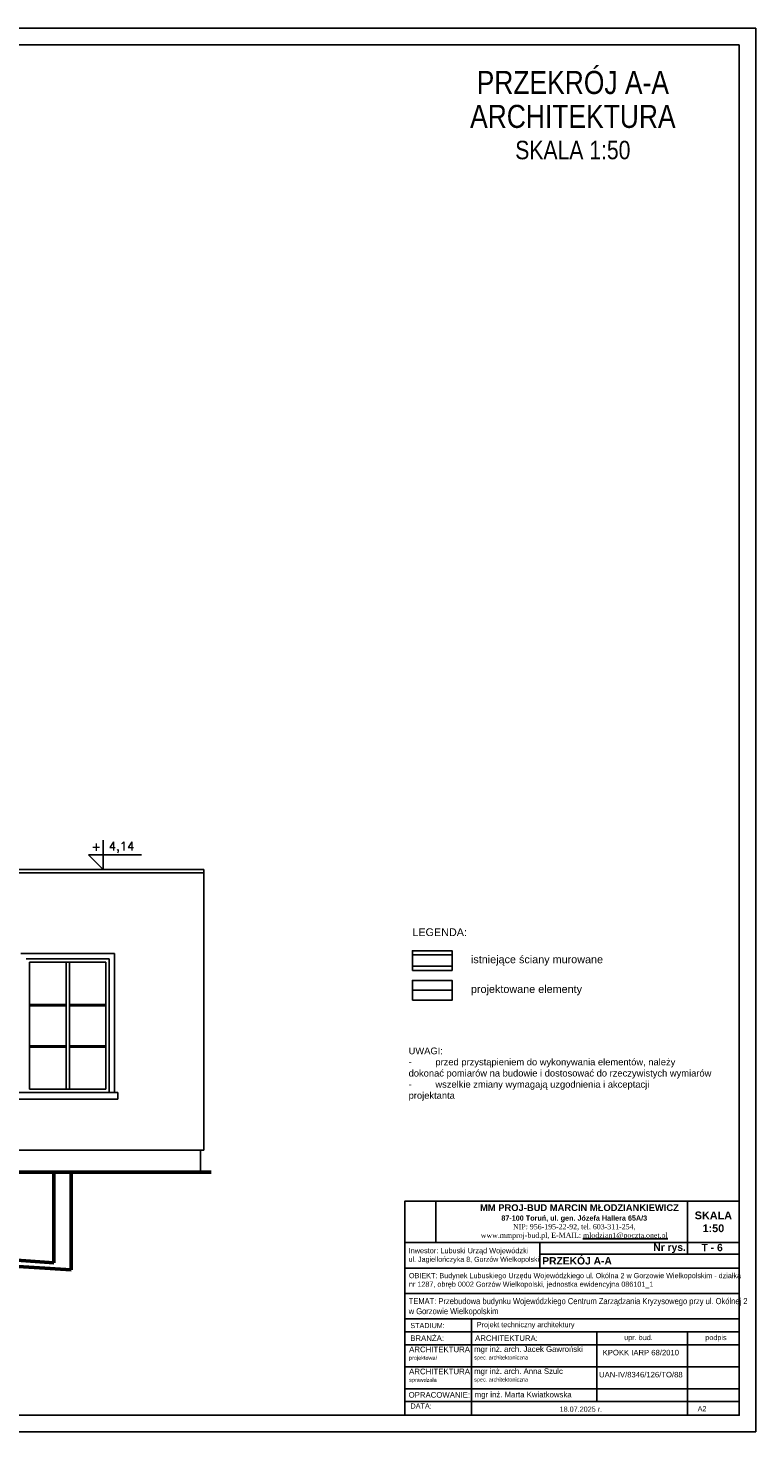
# Model space of a CAD drawing. Header units: millimetres. Extents: x 11979 to 37895, y 18730 to 47884.
# Tile 96 of 256: x 35693 to 36781, y 33129 to 35229. Entities that reach past the tile are written whole.
import ezdxf
from ezdxf.enums import TextEntityAlignment as Align

# ---------------------------------------------------------------- set-up
doc = ezdxf.new("R2010")
doc.units = ezdxf.units.MM
for name, color, linetype in [('- niebieska gruba', 161, 'Continuous'), ('-LEGENDA', 7, 'Continuous'), ('-LI-WIDOK', 2, 'Continuous'), ('-MEBLE', 1, 'Continuous'), ('-RAMKA', 2, 'Continuous'), ('-SCIANY-NOSNE', 4, 'Continuous'), ('-WYMIAR', 8, 'Continuous'), ('0-RAMKA-1', 2, 'Continuous'), ('_PROJEKTOWANE', 5, 'Continuous'), ('KRESKOWANIE', 8, 'Continuous'), ('PATTERN_CLASS', 7, 'Continuous'), ('PROJEKTOWANE', 5, 'Continuous')]:
    doc.layers.add(name, color=color, linetype=linetype)
doc.layers.add('-ŚCIANY NOŚNE', color=4, linetype='Continuous', lineweight=53)
doc.styles.add('ARIAL', font='arial.ttf', dxfattribs={"height": 0.5})
doc.styles.add('Arial Narrow', font='ARIALN.TTF')
doc.styles.add('SIMPLEX', font='simplex')
doc.styles.get("Standard").update_dxf_attribs({"font": 'arial.ttf'})
picture_1 = doc.add_image_def('image6.jpg', size_in_pixel=(2304, 3037))

# ---------------------------------------------------------------- blocks, each defined once
blk = doc.blocks.new('fdfdssd')
at = {"layer": '-RAMKA', "color": 8}
for p, q in [((18317, 20416), (21287, 20416)), ((21287, 20416), (21287, 18316)), ((18317, 18316), (21287, 18316))]:
    blk.add_line(p, q, dxfattribs=at)
at = {"layer": '-RAMKA', "color": 2}
for p, q in [((21262, 20391), (18442, 20391)), ((18442, 18341), (21262, 18341))]:
    blk.add_line(p, q, dxfattribs=at)
at = {"layer": '-RAMKA'}
blk.add_line((21262, 18341), (21262, 20391), dxfattribs=at)

msp = doc.modelspace()

# ---------------------------------------------------------------- linework, layer by layer
at = {"layer": '- niebieska gruba'}
msp.add_line((36267.77, 33789.37), (36326.96, 33789.37), dxfattribs=at)
at = {"layer": '-LEGENDA'}
for points in [[(36267.77, 33819.02), (36326.96, 33819.02), (36326.96, 33848.61), (36267.77, 33848.61)], [(36267.77, 33774.57), (36326.96, 33774.57), (36326.96, 33804.17), (36267.77, 33804.17)]]:
    msp.add_lwpolyline(points, close=True, dxfattribs=at)
at = {"layer": '-LI-WIDOK'}
for p, q in [((35955.99, 33970.15), (35654.99, 33970.15)), ((35955.99, 33965.15), (35654.99, 33965.15)), ((35955.99, 33550.15), (35955.99, 33970.15)), ((35955.99, 33550.15), (35955.99, 33970.15)), ((35682.37, 33844.38), (35822.37, 33844.38)), ((35690.37, 33836.38), (35814.37, 33836.38)), ((35695.37, 33831.38), (35809.37, 33831.38)), ((35695.37, 33831.38), (35695.37, 33641.38)), ((35749.87, 33831.38), (35749.87, 33641.38)), ((35754.87, 33831.38), (35754.87, 33641.38)), ((35809.37, 33831.38), (35809.37, 33641.38)), ((35814.37, 33836.38), (35814.37, 33636.38)), ((35822.37, 33844.38), (35822.37, 33636.38)), ((35695.37, 33768.38), (35749.87, 33768.38)), ((35754.87, 33768.38), (35809.37, 33768.38)), ((35695.37, 33766.38), (35749.87, 33766.38)), ((35754.87, 33766.38), (35809.37, 33766.38)), ((35695.37, 33706.38), (35749.87, 33706.38)), ((35754.87, 33706.38), (35809.37, 33706.38)), ((35695.37, 33704.38), (35749.87, 33704.38)), ((35754.87, 33704.38), (35809.37, 33704.38)), ((35679.1, 33636.38), (35827.2, 33636.38)), ((35679.1, 33626.38), (35827.2, 33626.38)), ((35695.37, 33641.38), (35809.37, 33641.38)), ((35827.2, 33626.38), (35827.2, 33636.38)), ((35654.99, 33550.15), (35955.99, 33550.15)), ((35955.99, 33550.15), (35950.99, 33550.15)), ((35950.99, 33550.15), (35950.99, 33517.15))]:
    msp.add_line(p, q, dxfattribs=at)
at = {"layer": '-MEBLE'}
for p, q in [((35805.49, 34014.04), (35805.49, 33970.15)), ((35783.54, 33992.1), (35862.89, 33992.1)), ((35783.54, 33992.1), (35805.49, 33970.15))]:
    msp.add_line(p, q, dxfattribs=at)
at = {"layer": '-SCIANY-NOSNE'}
for p, q in [((36267.77, 33842.32), (36326.96, 33842.32)), ((36267.77, 33825.32), (36326.96, 33825.32))]:
    msp.add_line(p, q, dxfattribs=at)
at = {"layer": '-ŚCIANY NOŚNE'}
for p, q in [((35757.4, 33517.15), (35654.99, 33517.15)), ((35757.4, 33517.15), (35654.99, 33517.15)), ((35731.59, 33517.15), (35731.59, 33381.94)), ((35755.82, 33517.15), (35966.76, 33517.15)), ((35757.4, 33371.18), (35757.4, 33517.15)), ((35731.59, 33381.94), (35654.99, 33387.11)), ((35654.99, 33377.94), (35757.4, 33371.18))]:
    msp.add_line(p, q, dxfattribs=at)
at = {"layer": 'PATTERN_CLASS'}
for p, q in [((36679.08, 33473.64), (36679.08, 33394.85)), ((36256.15, 33412.13), (36756.22, 33412.13)), ((36458.05, 33412.13), (36458.05, 33373.56)), ((36458.05, 33394.85), (36756.22, 33394.85)), ((36256.15, 33373.56), (36756.22, 33373.56)), ((36256.15, 33335.65), (36756.22, 33335.65)), ((36256.15, 33297.73), (36756.22, 33297.73)), ((36356.18, 33297.73), (36356.18, 33153.79)), ((36256.15, 33278.45), (36756.22, 33278.45)), ((36543.33, 33278.45), (36543.33, 33174.38)), ((36679.08, 33278.45), (36679.08, 33153.79)), ((36256.15, 33259.16), (36756.22, 33259.16)), ((36256.15, 33259.16), (36756.22, 33259.16)), ((36256.15, 33259.16), (36756.22, 33259.16)), ((36256.15, 33226.19), (36756.22, 33226.19)), ((36256.15, 33226.19), (36756.22, 33226.19)), ((36256.15, 33193.21), (36756.22, 33193.21)), ((36256.15, 33193.21), (36756.22, 33193.21)), ((36256.15, 33174.38), (36756.22, 33174.38)), ((36256.15, 33153.79), (36756.22, 33153.79)), ((36256.15, 33153.78), (36756.22, 33153.78))]:
    msp.add_line(p, q, dxfattribs=at)
msp.add_lwpolyline([(36256.15, 33153.79), (36756.22, 33153.79), (36756.22, 33473.78), (36256.15, 33473.78)], close=True, dxfattribs=at)

# ---------------------------------------------------------------- block references
at = {"layer": '_PROJEKTOWANE'}
msp.add_blockref('fdfdssd', (15494.23, 14812.79), dxfattribs=at)

# ---------------------------------------------------------------- texts
at = {"layer": '-LI-WIDOK', "style": 'SIMPLEX'}
for s, p in [('+', (35795.08, 34004.59)), ('4,14', (35832.82, 34003.12))]:
    msp.add_text(s, height=12.8, dxfattribs=at).set_placement(p, align=Align.MIDDLE)
at = {"layer": '-RAMKA', "color": 2, "style": 'Arial Narrow'}
for s, height, p in [('PRZEKRÓJ A-A', 34.4846, (36507.55, 35147.4)), ('ARCHITEKTURA', 34.4846, (36507.55, 35096.69)), ('SKALA 1:50', 27.588, (36507.55, 35046.35))]:
    msp.add_text(s, height=height, dxfattribs=at).set_placement(p, align=Align.MIDDLE_CENTER)
at = {"layer": '0-RAMKA-1', "char_height": 11.56, "width": 810.8783, "attachment_point": 1}
for s, insert in [('LEGENDA:', (36267.62, 33882.11)), ('istniejące ściany murowane', (36355.25, 33841.47)), ('projektowane elementy', (36355.25, 33797.03))]:
    msp.add_mtext(s, dxfattribs=dict(at, insert=insert))
at = {"layer": '0-RAMKA-1', "style": 'ARIAL'}
for s, insert, char_height, width, attachment_point in [('{\\fArial|b1|i0|c238|p34;\\H1.3x;    \\C170;MM PROJ-BUD MARCIN MŁODZIANKIEWICZ\\H0.7692x; \\C256;\\P87-100 Toruń, ul. gen. Józefa Hallera 65A/3\\P\\fTimes New Roman|b0|i0|c238|p18;NIP: 956-195-22-92, tel. 603-311-254,\\P\\C170;www.mmproj-bud.pl, E-MAIL: \\Lmlodzian1@poczta.onet.pl}', (36509.66, 33442.92), 7.714, 338.8396, 5), ('\\fArial|b1|i0|c238|p34;PRZEKÓJ A-A', (36461.77, 33384.66), 11, 353.3315, 4), ('{\\fArial|b1|i0|c238|p34;Nr rys. }', (36627.83, 33403.49), 11, 295.2821, 4), ('\\fArial|b1|i0|c238|p34;T - 6', (36700.06, 33404.51), 11, 295.2821, 4), ('OBIEKT: Budynek Lubuskiego Urzędu Wojewódzkiego ul. Okólna 2 w Gorzowie Wielkopolskim - działka nr 1287, obręb 0002 Gorzów Wielkopolski, jednostka ewidencyjna 086101_1', (36262.56, 33355.04), 7.71403, 495.3944, 4), ('{\\fArial Narrow|b0|i0|c238|p34;\\H1.166738x;TEMAT: Przebudowa budynku Wojewódzkiego Centrum Zarządzania Kryzysowego przy ul. Okólnej 2 w Gorzowie Wielkopolskim}', (36262.17, 33315.59), 7.71403, 466.2419, 4), ('{\\fArial|b0|i0|c238|p34;STADIUM:}', (36264.59, 33287.86), 7.714, 82.5777, 4), ('Projekt techniczny architektury', (36364.01, 33288.09), 7.714, 364.8363, 4), ('{\\fArial|b0|i0|c238|p34;BRANŻA:}', (36264.49, 33269.03), 8.3333, 89.2072, 4), ('{\\fArial|b0|i0|c238|p34;mgr inż. arch. Jacek Gawroński\\P\\H0.7x;spec. architektoniczna}', (36360.09, 33246.1), 8.3333, 167.9203, 4), ('ARCHITEKTURA:', (36361.46, 33269.03), 8.3333, 227.4595, 4), ('{\\fArial|b0|i0|c238|p34;upr. bud.}', (36605.71, 33268.81), 7.714, 69.4263, 5), ('{\\fArial|b0|i0|c238|p34;podpis}', (36721.51, 33268.81), 7.714, 69.4263, 5), ('ARCHITEKTURA\\P\\H0.69651x;projektował', (36262.8, 33245.65), 8.375, 89.6532, 4), ('{\\fArial|b0|i0|c238|p34;KPOKK IARP 68/2010}', (36609.25, 33247.4), 8.2075, 114.491, 5), ('ARCHITEKTURA\\P{\\H0.69651x;sprawdzała}', (36262.8, 33212.68), 8.375, 89.6532, 4), ('mgr inż. arch. Anna Szulc\\P\\H0.7x;spec. architektoniczna', (36360.09, 33213.12), 8.3333, 167.9203, 4), ('\\A1;UAN-IV/8346/126/TO/88', (36609.25, 33214.43), 8.2075, 114.491, 5), ('OPRACOWANIE:', (36262.08, 33184.13), 8.3333, 89.2072, 4), ('mgr inż. Marta Kwiatkowska', (36360.89, 33183.39), 8.3333, 167.9203, 4), ('{\\fArial|b0|i0|c238|p34;DATA:}', (36264.89, 33167.49), 7.714, 82.5777, 4), ('18.07.2025 r.', (36487.83, 33162.78), 7.714, 122.8796, 4), ('A2', (36694.12, 33163.44), 7.714, 77.1403, 4)]:
    msp.add_mtext(s, dxfattribs=dict(at, insert=insert, char_height=char_height, width=width, attachment_point=attachment_point))
at = {"layer": '0-RAMKA-1', "insert": (36261.99, 33392.41), "char_height": 7.8436, "width": 258.5859, "attachment_point": 4, "line_spacing_factor": 0.996, "style": 'ARIAL'}
msp.add_mtext('\\pxt24.218372;Inwestor: Lubuski Urząd Wojewódzki\\P{\\H0.968939x;ul. Jagiellończyka 8, \\H0.986842x;Gorzów Wielkopolski}', dxfattribs=at)
at = {"layer": 'KRESKOWANIE', "insert": (36717.65, 33442.98), "char_height": 11.5711, "width": 77.1403, "attachment_point": 5, "style": 'ARIAL'}
msp.add_mtext('{\\fArial|b1|i0|c238|p34;SKALA\\P1:50}', dxfattribs=at)
at = {"layer": 'PROJEKTOWANE', "color": 0, "insert": (36262.06, 33703.78), "char_height": 10, "width": 501.1709, "attachment_point": 1}
msp.add_mtext('UWAGI:\\P-^Iprzed przystąpieniem do wykonywania elementów, należy \\Pdokonać pomiarów na budowie i dostosować do rzeczywistych wymiarów\\P-^Iwszelkie zmiany wymagają uzgodnienia i akceptacji \\Pprojektanta', dxfattribs=at)

# ---------------------------------------------------------------- pictures from other files: only their frames are drawn
at = {"layer": '-WYMIAR'}
image = msp.add_image(picture_1, insert=(36256.15, 33412.23), size_in_units=(46.74, 61.61), dxfattribs=at)
image.dxf.flags = 7
image = msp.add_image(picture_1, insert=(36256.15, 33412.13), size_in_units=(0.0785, 0.103), dxfattribs=at)
image.dxf.flags = 7

doc.saveas('drawing.dxf')
